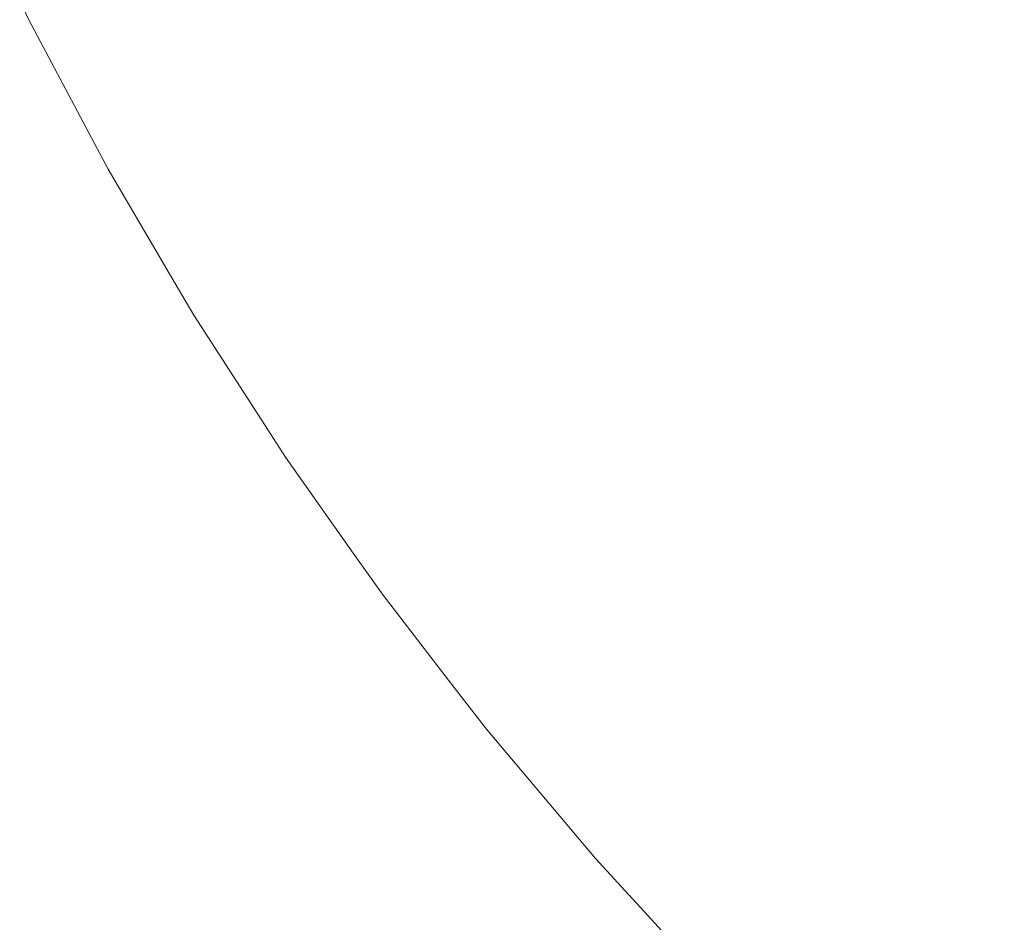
# Model space of a CAD drawing. Header units: centimetres. Extents: x -25.9 to 27.4, y -28.2 to -26.4.
# Tile 4 of 199: x -25.9181 to -25.8934, y -28.1277 to -28.105. Entities that reach past the tile are written whole.
import ezdxf

# ---------------------------------------------------------------- set-up
doc = ezdxf.new("R2010")
doc.units = ezdxf.units.CM
doc.header["$LTSCALE"] = 2.54
doc.layers.add('Lucido design-1', color=7, linetype='Continuous')

# ---------------------------------------------------------------- blocks, each defined once
blk = doc.blocks.new('Gruppo-4-1')
at = {"color": 7, "linetype": 'Continuous', "lineweight": 9}
for points, invisible_edges in [([(-25.900099, -28.104047, 540.474275), (-25.901904, -28.100972, 540.474275), (-25.903826, -28.102045, 540.470703), (-25.901974, -28.105202, 540.470703)], 15), ([(-25.90983, -28.1054, 539.783506), (-25.911684, -28.10191, 539.783506), (-25.910273, -28.101198, 539.77971), (-25.908451, -28.104629, 539.77971)], 15), ([(-25.908777, -28.104811, 540.459498), (-25.910606, -28.101366, 540.459498), (-25.912007, -28.102073, 540.455624), (-25.910147, -28.105576, 540.455624)], 15), ([(-25.894146, -28.104328, 540.481137), (-25.895969, -28.101504, 540.481137), (-25.898096, -28.102814, 540.477756), (-25.896216, -28.105727, 540.477756)], 15), ([(-25.895985, -28.10557, 539.761917), (-25.897858, -28.102668, 539.761917), (-25.895776, -28.101386, 539.758638), (-25.893959, -28.104201, 539.758638)], 15), ([(-25.910147, -28.105576, 540.455624), (-25.912007, -28.102073, 540.455624), (-25.913262, -28.102705, 540.45169), (-25.911373, -28.106261, 540.45169)], 15), ([(-25.911074, -28.106094, 539.787368), (-25.912956, -28.102551, 539.787368), (-25.911684, -28.10191, 539.783506), (-25.90983, -28.1054, 539.783506)], 15), ([(-25.901974, -28.105202, 540.470703), (-25.903826, -28.102045, 540.470703), (-25.905614, -28.103044, 540.467045), (-25.903718, -28.106276, 540.467045)], 15), ([(-25.903404, -28.106082, 539.772337), (-25.905292, -28.102865, 539.772337), (-25.90352, -28.101875, 539.768772), (-25.901676, -28.105018, 539.768772)], 15), ([(-25.912178, -28.106711, 539.791289), (-25.914086, -28.10312, 539.791289), (-25.912956, -28.102551, 539.787368), (-25.911074, -28.106094, 539.787368)], 15), ([(-25.911373, -28.106261, 540.45169), (-25.913262, -28.102705, 540.45169), (-25.914367, -28.103262, 540.447705), (-25.912454, -28.106865, 540.447705)], 15), ([(-25.896216, -28.105727, 540.477756), (-25.898096, -28.102814, 540.477756), (-25.900099, -28.104047, 540.474275), (-25.898165, -28.107044, 540.474275)], 15), ([(-25.897899, -28.106864, 539.765297), (-25.899826, -28.103879, 539.765297), (-25.897858, -28.102668, 539.761917), (-25.895985, -28.10557, 539.761917)], 15), ([(-25.892024, -28.106937, 539.758638), (-25.893959, -28.104201, 539.758638), (-25.891826, -28.102759, 539.755464), (-25.889954, -28.105406, 539.755464)], 15), ([(-25.903718, -28.106276, 540.467045), (-25.905614, -28.103044, 540.467045), (-25.907265, -28.103967, 540.463308), (-25.905328, -28.107267, 540.463308)], 15), ([(-25.905008, -28.10707, 539.775984), (-25.906937, -28.103783, 539.775984), (-25.905292, -28.102865, 539.772337), (-25.903404, -28.106082, 539.772337)], 15), ([(-25.890082, -28.105501, 540.484414), (-25.891958, -28.102849, 540.484414), (-25.894146, -28.104328, 540.481137), (-25.892206, -28.107071, 540.481137)], 15), ([(-25.912454, -28.106865, 540.447705), (-25.914367, -28.103262, 540.447705), (-25.915323, -28.103744, 540.443675), (-25.913388, -28.107387, 540.443675)], 15), ([(-25.913142, -28.107249, 539.795262), (-25.915071, -28.103617, 539.795262), (-25.914086, -28.10312, 539.791289), (-25.912178, -28.106711, 539.791289)], 15), ([(-25.913388, -28.107387, 540.443675), (-25.915323, -28.103744, 540.443675), (-25.916127, -28.104149, 540.439608), (-25.914174, -28.107826, 540.439608)], 15), ([(-25.913962, -28.107708, 539.79928), (-25.91591, -28.10404, 539.79928), (-25.915071, -28.103617, 539.795262), (-25.913142, -28.107249, 539.795262)], 15), ([(-25.906484, -28.107979, 539.77971), (-25.908451, -28.104629, 539.77971), (-25.906937, -28.103783, 539.775984), (-25.905008, -28.10707, 539.775984)], 15), ([(-25.914637, -28.108085, 539.803337), (-25.916601, -28.104388, 539.803337), (-25.91591, -28.10404, 539.79928), (-25.913962, -28.107708, 539.79928)], 15), ([(-25.905328, -28.107267, 540.463308), (-25.907265, -28.103967, 540.463308), (-25.908777, -28.104811, 540.459498), (-25.906803, -28.108175, 540.459498)], 15), ([(-25.898165, -28.107044, 540.474275), (-25.900099, -28.104047, 540.474275), (-25.901974, -28.105202, 540.470703), (-25.899989, -28.108277, 540.470703)], 15), ([(-25.899699, -28.108081, 539.768772), (-25.901676, -28.105018, 539.768772), (-25.899826, -28.103879, 539.765297), (-25.897899, -28.106864, 539.765297)], 15), ([(-25.914174, -28.107826, 540.439608), (-25.916127, -28.104149, 540.439608), (-25.916778, -28.104478, 540.435511), (-25.914811, -28.108182, 540.435511)], 15), ([(-25.89399, -28.108391, 539.761917), (-25.895985, -28.10557, 539.761917), (-25.893959, -28.104201, 539.758638), (-25.892024, -28.106937, 539.758638)], 15), ([(-25.917854, -28.10502, 540.420033), (-25.918082, -28.104544, 540.420033), (-25.918082, -28.104544, 539.820033), (-25.917854, -28.10502, 539.820033)], 10), ([(-25.914811, -28.108182, 540.435511), (-25.916778, -28.104478, 540.435511), (-25.917276, -28.104729, 540.43139), (-25.915298, -28.108454, 540.43139)], 15), ([(-25.915166, -28.10838, 539.807427), (-25.917142, -28.104661, 539.807427), (-25.916601, -28.104388, 539.803337), (-25.914637, -28.108085, 539.803337)], 15), ([(-25.892206, -28.107071, 540.481137), (-25.894146, -28.104328, 540.481137), (-25.896216, -28.105727, 540.477756), (-25.894215, -28.108557, 540.477756)], 15), ([(-25.915298, -28.108454, 540.43139), (-25.917276, -28.104729, 540.43139), (-25.917621, -28.104903, 540.427254), (-25.915635, -28.108642, 540.427254)], 15), ([(-25.915547, -28.108593, 539.811541), (-25.917531, -28.104858, 539.811541), (-25.917142, -28.104661, 539.807427), (-25.915166, -28.10838, 539.807427)], 15), ([(-25.906803, -28.108175, 540.459498), (-25.908777, -28.104811, 540.459498), (-25.910147, -28.105576, 540.455624), (-25.908139, -28.108998, 540.455624)], 15), ([(-25.90783, -28.108808, 539.783506), (-25.90983, -28.1054, 539.783506), (-25.908451, -28.104629, 539.77971), (-25.906484, -28.107979, 539.77971)], 15), ([(-25.916204, -28.108128, 539.820033), (-25.917854, -28.10502, 539.820033), (-25.917769, -28.104978, 539.815674), (-25.91578, -28.108723, 539.815674)], 14), ([(-25.915822, -28.108746, 540.423108), (-25.917812, -28.104999, 540.423108), (-25.917854, -28.10502, 540.420033), (-25.916204, -28.108128, 540.420033)], 11), ([(-25.917854, -28.10502, 539.820033), (-25.916204, -28.108128, 539.820033), (-25.916204, -28.108128, 540.420033), (-25.917854, -28.10502, 540.420033)], 10), ([(-25.915635, -28.108642, 540.427254), (-25.917621, -28.104903, 540.427254), (-25.917812, -28.104999, 540.423108), (-25.915822, -28.108746, 540.423108)], 15), ([(-25.91578, -28.108723, 539.815674), (-25.917769, -28.104978, 539.815674), (-25.917531, -28.104858, 539.811541), (-25.915547, -28.108593, 539.811541)], 15), ([(-25.901381, -28.109217, 539.772337), (-25.903404, -28.106082, 539.772337), (-25.901676, -28.105018, 539.768772), (-25.899699, -28.108081, 539.768772)], 15), ([(-25.899989, -28.108277, 540.470703), (-25.901974, -28.105202, 540.470703), (-25.903718, -28.106276, 540.467045), (-25.901686, -28.109424, 540.467045)], 15), ([(-25.909043, -28.109555, 539.787368), (-25.911074, -28.106094, 539.787368), (-25.90983, -28.1054, 539.783506), (-25.90783, -28.108808, 539.783506)], 15), ([(-25.908139, -28.108998, 540.455624), (-25.910147, -28.105576, 540.455624), (-25.911373, -28.106261, 540.45169), (-25.909335, -28.109734, 540.45169)], 15), ([(-25.894215, -28.108557, 540.477756), (-25.896216, -28.105727, 540.477756), (-25.898165, -28.107044, 540.474275), (-25.896106, -28.109956, 540.474275)], 15), ([(-25.895848, -28.109765, 539.765297), (-25.897899, -28.106864, 539.765297), (-25.895985, -28.10557, 539.761917), (-25.89399, -28.108391, 539.761917)], 15), ([(-25.909335, -28.109734, 540.45169), (-25.911373, -28.106261, 540.45169), (-25.912454, -28.106865, 540.447705), (-25.910389, -28.110383, 540.447705)], 15), ([(-25.910121, -28.110218, 539.791289), (-25.912178, -28.106711, 539.791289), (-25.911074, -28.106094, 539.787368), (-25.909043, -28.109555, 539.787368)], 15), ([(-25.901686, -28.109424, 540.467045), (-25.903718, -28.106276, 540.467045), (-25.905328, -28.107267, 540.463308), (-25.903253, -28.110483, 540.463308)], 15), ([(-25.902941, -28.110272, 539.775984), (-25.905008, -28.10707, 539.775984), (-25.903404, -28.106082, 539.772337), (-25.901381, -28.109217, 539.772337)], 15), ([(-25.91106, -28.110797, 539.795262), (-25.913142, -28.107249, 539.795262), (-25.912178, -28.106711, 539.791289), (-25.910121, -28.110218, 539.791289)], 15), ([(-25.910389, -28.110383, 540.447705), (-25.912454, -28.106865, 540.447705), (-25.913388, -28.107387, 540.443675), (-25.9113, -28.110944, 540.443675)], 15), ([(-25.897594, -28.111056, 539.768772), (-25.899699, -28.108081, 539.768772), (-25.897899, -28.106864, 539.765297), (-25.895848, -28.109765, 539.765297)], 15), ([(-25.891877, -28.111124, 539.761917), (-25.89399, -28.108391, 539.761917), (-25.892024, -28.106937, 539.758638), (-25.889975, -28.109588, 539.758638)], 15), ([(-25.91186, -28.111289, 539.79928), (-25.913962, -28.107708, 539.79928), (-25.913142, -28.107249, 539.795262), (-25.91106, -28.110797, 539.795262)], 15), ([(-25.903253, -28.110483, 540.463308), (-25.905328, -28.107267, 540.463308), (-25.906803, -28.108175, 540.459498), (-25.904687, -28.111452, 540.459498)], 15), ([(-25.904378, -28.111243, 539.77971), (-25.906484, -28.107979, 539.77971), (-25.905008, -28.10707, 539.775984), (-25.902941, -28.110272, 539.775984)], 15), ([(-25.896106, -28.109956, 540.474275), (-25.898165, -28.107044, 540.474275), (-25.899989, -28.108277, 540.470703), (-25.897876, -28.111265, 540.470703)], 15), ([(-25.890151, -28.10973, 540.481137), (-25.892206, -28.107071, 540.481137), (-25.894215, -28.108557, 540.477756), (-25.892095, -28.1113, 540.477756)], 15), ([(-25.9113, -28.110944, 540.443675), (-25.913388, -28.107387, 540.443675), (-25.914174, -28.107826, 540.439608), (-25.912067, -28.111416, 540.439608)], 15), ([(-25.912519, -28.111695, 539.803337), (-25.914637, -28.108085, 539.803337), (-25.913962, -28.107708, 539.79928), (-25.91186, -28.111289, 539.79928)], 15), ([(-25.912067, -28.111416, 540.439608), (-25.914174, -28.107826, 540.439608), (-25.914811, -28.108182, 540.435511), (-25.912688, -28.111799, 540.435511)], 15), ([(-25.905688, -28.112128, 539.783506), (-25.90783, -28.108808, 539.783506), (-25.906484, -28.107979, 539.77971), (-25.904378, -28.111243, 539.77971)], 15), ([(-25.916204, -28.108128, 540.420033), (-25.915863, -28.108769, 540.420033), (-25.915822, -28.108746, 540.423108)], 10), ([(-25.915863, -28.108769, 540.420033), (-25.916204, -28.108128, 540.420033), (-25.916204, -28.108128, 539.820033), (-25.915863, -28.108769, 539.820033)], 10), ([(-25.91578, -28.108723, 539.815674), (-25.915863, -28.108769, 539.820033), (-25.916204, -28.108128, 539.820033)], 9), ([(-25.912688, -28.111799, 540.435511), (-25.914811, -28.108182, 540.435511), (-25.915298, -28.108454, 540.43139), (-25.913163, -28.112092, 540.43139)], 15), ([(-25.913035, -28.112012, 539.807427), (-25.915166, -28.10838, 539.807427), (-25.914637, -28.108085, 539.803337), (-25.912519, -28.111695, 539.803337)], 15), ([(-25.904687, -28.111452, 540.459498), (-25.906803, -28.108175, 540.459498), (-25.908139, -28.108998, 540.455624), (-25.905988, -28.112331, 540.455624)], 15), ([(-25.897876, -28.111265, 540.470703), (-25.899989, -28.108277, 540.470703), (-25.901686, -28.109424, 540.467045), (-25.899523, -28.112483, 540.467045)], 15), ([(-25.899226, -28.112264, 539.772337), (-25.901381, -28.109217, 539.772337), (-25.899699, -28.108081, 539.768772), (-25.897594, -28.111056, 539.768772)], 15), ([(-25.913163, -28.112092, 540.43139), (-25.915298, -28.108454, 540.43139), (-25.915635, -28.108642, 540.427254), (-25.913492, -28.112294, 540.427254)], 15), ([(-25.913407, -28.112241, 539.811541), (-25.915547, -28.108593, 539.811541), (-25.915166, -28.10838, 539.807427), (-25.913035, -28.112012, 539.807427)], 15), ([(-25.893675, -28.112576, 539.765297), (-25.895848, -28.109765, 539.765297), (-25.89399, -28.108391, 539.761917), (-25.891877, -28.111124, 539.761917)], 15), ([(-25.91418, -28.111637, 539.820033), (-25.915863, -28.108769, 539.820033), (-25.91578, -28.108723, 539.815674), (-25.913633, -28.112381, 539.815674)], 14), ([(-25.913674, -28.112406, 540.423108), (-25.915822, -28.108746, 540.423108), (-25.915863, -28.108769, 540.420033), (-25.91418, -28.111637, 540.420033)], 11), ([(-25.915863, -28.108769, 539.820033), (-25.91418, -28.111637, 539.820033), (-25.91418, -28.111637, 540.420033), (-25.915863, -28.108769, 540.420033)], 10), ([(-25.913492, -28.112294, 540.427254), (-25.915635, -28.108642, 540.427254), (-25.915822, -28.108746, 540.423108), (-25.913674, -28.112406, 540.423108)], 15), ([(-25.913633, -28.112381, 539.815674), (-25.91578, -28.108723, 539.815674), (-25.915547, -28.108593, 539.811541), (-25.913407, -28.112241, 539.811541)], 15), ([(-25.892095, -28.1113, 540.477756), (-25.894215, -28.108557, 540.477756), (-25.896106, -28.109956, 540.474275), (-25.893925, -28.112777, 540.474275)], 15), ([(-25.905988, -28.112331, 540.455624), (-25.908139, -28.108998, 540.455624), (-25.909335, -28.109734, 540.45169), (-25.907151, -28.113118, 540.45169)], 15), ([(-25.906868, -28.112926, 539.787368), (-25.909043, -28.109555, 539.787368), (-25.90783, -28.108808, 539.783506), (-25.905688, -28.112128, 539.783506)], 15), ([(-25.900741, -28.113384, 539.775984), (-25.902941, -28.110272, 539.775984), (-25.901381, -28.109217, 539.772337), (-25.899226, -28.112264, 539.772337)], 15), ([(-25.899523, -28.112483, 540.467045), (-25.901686, -28.109424, 540.467045), (-25.903253, -28.110483, 540.463308), (-25.901043, -28.113607, 540.463308)], 15), ([(-25.907151, -28.113118, 540.45169), (-25.909335, -28.109734, 540.45169), (-25.910389, -28.110383, 540.447705), (-25.908177, -28.113811, 540.447705)], 15), ([(-25.907916, -28.113634, 539.791289), (-25.910121, -28.110218, 539.791289), (-25.909043, -28.109555, 539.787368), (-25.906868, -28.112926, 539.787368)], 15), ([(-25.893925, -28.112777, 540.474275), (-25.896106, -28.109956, 540.474275), (-25.897876, -28.111265, 540.470703), (-25.895638, -28.11416, 540.470703)], 15), ([(-25.895365, -28.11394, 539.768772), (-25.897594, -28.111056, 539.768772), (-25.895848, -28.109765, 539.765297), (-25.893675, -28.112576, 539.765297)], 15), ([(-25.90883, -28.114252, 539.795262), (-25.91106, -28.110797, 539.795262), (-25.910121, -28.110218, 539.791289), (-25.907916, -28.113634, 539.791289)], 15), ([(-25.908177, -28.113811, 540.447705), (-25.910389, -28.110383, 540.447705), (-25.9113, -28.110944, 540.443675), (-25.909064, -28.11441, 540.443675)], 15), ([(-25.901043, -28.113607, 540.463308), (-25.903253, -28.110483, 540.463308), (-25.904687, -28.111452, 540.459498), (-25.902435, -28.114637, 540.459498)], 15), ([(-25.902135, -28.114415, 539.77971), (-25.904378, -28.111243, 539.77971), (-25.902941, -28.110272, 539.775984), (-25.900741, -28.113384, 539.775984)], 15), ([(-25.909064, -28.11441, 540.443675), (-25.9113, -28.110944, 540.443675), (-25.912067, -28.111416, 540.439608), (-25.90981, -28.114914, 540.439608)], 15), ([(-25.909609, -28.114778, 539.79928), (-25.91186, -28.111289, 539.79928), (-25.91106, -28.110797, 539.795262), (-25.90883, -28.114252, 539.795262)], 15), ([(-25.896945, -28.115216, 539.772337), (-25.899226, -28.112264, 539.772337), (-25.897594, -28.111056, 539.768772), (-25.895365, -28.11394, 539.768772)], 15), ([(-25.891385, -28.115292, 539.765297), (-25.893675, -28.112576, 539.765297), (-25.891877, -28.111124, 539.761917), (-25.88965, -28.113765, 539.761917)], 15), ([(-25.90981, -28.114914, 540.439608), (-25.912067, -28.111416, 540.439608), (-25.912688, -28.111799, 540.435511), (-25.910414, -28.115323, 540.435511)], 15), ([(-25.910249, -28.115211, 539.803337), (-25.912519, -28.111695, 539.803337), (-25.91186, -28.111289, 539.79928), (-25.909609, -28.114778, 539.79928)], 15), ([(-25.902435, -28.114637, 540.459498), (-25.904687, -28.111452, 540.459498), (-25.905988, -28.112331, 540.455624), (-25.903697, -28.11557, 540.455624)], 15), ([(-25.903406, -28.115354, 539.783506), (-25.905688, -28.112128, 539.783506), (-25.904378, -28.111243, 539.77971), (-25.902135, -28.114415, 539.77971)], 15), ([(-25.895638, -28.11416, 540.470703), (-25.897876, -28.111265, 540.470703), (-25.899523, -28.112483, 540.467045), (-25.897231, -28.115447, 540.467045)], 15), ([(-25.88986, -28.11395, 540.477756), (-25.892095, -28.1113, 540.477756), (-25.893925, -28.112777, 540.474275), (-25.891626, -28.115504, 540.474275)], 15), ([(-25.91418, -28.111637, 540.420033), (-25.913714, -28.112431, 540.420033), (-25.913674, -28.112406, 540.423108)], 10), ([(-25.913714, -28.112431, 540.420033), (-25.91418, -28.111637, 540.420033), (-25.91418, -28.111637, 539.820033), (-25.913714, -28.112431, 539.820033)], 10), ([(-25.913633, -28.112381, 539.815674), (-25.913714, -28.112431, 539.820033), (-25.91418, -28.111637, 539.820033)], 9), ([(-25.910751, -28.115551, 539.807427), (-25.913035, -28.112012, 539.807427), (-25.912519, -28.111695, 539.803337), (-25.910249, -28.115211, 539.803337)], 15), ([(-25.910414, -28.115323, 540.435511), (-25.912688, -28.111799, 540.435511), (-25.913163, -28.112092, 540.43139), (-25.910876, -28.115635, 540.43139)], 15), ([(-25.910876, -28.115635, 540.43139), (-25.913163, -28.112092, 540.43139), (-25.913492, -28.112294, 540.427254), (-25.911196, -28.115851, 540.427254)], 15), ([(-25.911113, -28.115795, 539.811541), (-25.913407, -28.112241, 539.811541), (-25.913035, -28.112012, 539.807427), (-25.910751, -28.115551, 539.807427)], 15), ([(-25.904551, -28.116201, 539.787368), (-25.906868, -28.112926, 539.787368), (-25.905688, -28.112128, 539.783506), (-25.903406, -28.115354, 539.783506)], 15), ([(-25.912015, -28.115064, 539.820033), (-25.913714, -28.112431, 539.820033), (-25.913633, -28.112381, 539.815674), (-25.911334, -28.115944, 539.815674)], 14), ([(-25.911373, -28.115971, 540.423108), (-25.913674, -28.112406, 540.423108), (-25.913714, -28.112431, 540.420033), (-25.912015, -28.115064, 540.420033)], 11), ([(-25.913714, -28.112431, 539.820033), (-25.912015, -28.115064, 539.820033), (-25.912015, -28.115064, 540.420033), (-25.913714, -28.112431, 540.420033)], 10), ([(-25.911196, -28.115851, 540.427254), (-25.913492, -28.112294, 540.427254), (-25.913674, -28.112406, 540.423108), (-25.911373, -28.115971, 540.423108)], 15), ([(-25.911334, -28.115944, 539.815674), (-25.913633, -28.112381, 539.815674), (-25.913407, -28.112241, 539.811541), (-25.911113, -28.115795, 539.811541)], 15), ([(-25.903697, -28.11557, 540.455624), (-25.905988, -28.112331, 540.455624), (-25.907151, -28.113118, 540.45169), (-25.904826, -28.116405, 540.45169)], 15), ([(-25.89841, -28.116399, 539.775984), (-25.900741, -28.113384, 539.775984), (-25.899226, -28.112264, 539.772337), (-25.896945, -28.115216, 539.772337)], 15), ([(-25.897231, -28.115447, 540.467045), (-25.899523, -28.112483, 540.467045), (-25.901043, -28.113607, 540.463308), (-25.898703, -28.116635, 540.463308)], 15), ([(-25.893016, -28.116727, 539.768772), (-25.895365, -28.11394, 539.768772), (-25.893675, -28.112576, 539.765297), (-25.891385, -28.115292, 539.765297)], 15), ([(-25.905568, -28.116954, 539.791289), (-25.907916, -28.113634, 539.791289), (-25.906868, -28.112926, 539.787368), (-25.904551, -28.116201, 539.787368)], 15), ([(-25.891626, -28.115504, 540.474275), (-25.893925, -28.112777, 540.474275), (-25.895638, -28.11416, 540.470703), (-25.893279, -28.116958, 540.470703)], 15), ([(-25.904826, -28.116405, 540.45169), (-25.907151, -28.113118, 540.45169), (-25.908177, -28.113811, 540.447705), (-25.905822, -28.117141, 540.447705)], 15), ([(-25.899759, -28.117488, 539.77971), (-25.902135, -28.114415, 539.77971), (-25.900741, -28.113384, 539.775984), (-25.89841, -28.116399, 539.775984)], 15), ([(-25.906455, -28.11761, 539.795262), (-25.90883, -28.114252, 539.795262), (-25.907916, -28.113634, 539.791289), (-25.905568, -28.116954, 539.791289)], 15), ([(-25.898703, -28.116635, 540.463308), (-25.901043, -28.113607, 540.463308), (-25.902435, -28.114637, 540.459498), (-25.90005, -28.117723, 540.459498)], 15), ([(-25.905822, -28.117141, 540.447705), (-25.908177, -28.113811, 540.447705), (-25.909064, -28.11441, 540.443675), (-25.906682, -28.117778, 540.443675)], 15), ([(-25.89454, -28.118068, 539.772337), (-25.896945, -28.115216, 539.772337), (-25.895365, -28.11394, 539.768772), (-25.893016, -28.116727, 539.768772)], 15), ([(-25.893279, -28.116958, 540.470703), (-25.895638, -28.11416, 540.470703), (-25.897231, -28.115447, 540.467045), (-25.894816, -28.118311, 540.467045)], 15), ([(-25.906682, -28.117778, 540.443675), (-25.909064, -28.11441, 540.443675), (-25.90981, -28.114914, 540.439608), (-25.907406, -28.118313, 540.439608)], 15), ([(-25.907211, -28.118169, 539.79928), (-25.909609, -28.114778, 539.79928), (-25.90883, -28.114252, 539.795262), (-25.906455, -28.11761, 539.795262)], 15), ([(-25.900989, -28.118481, 539.783506), (-25.903406, -28.115354, 539.783506), (-25.902135, -28.114415, 539.77971), (-25.899759, -28.117488, 539.77971)], 15), ([(-25.90005, -28.117723, 540.459498), (-25.902435, -28.114637, 540.459498), (-25.903697, -28.11557, 540.455624), (-25.901271, -28.118709, 540.455624)], 15), ([(-25.907406, -28.118313, 540.439608), (-25.90981, -28.114914, 540.439608), (-25.910414, -28.115323, 540.435511), (-25.907992, -28.118747, 540.435511)], 15), ([(-25.907833, -28.118629, 539.803337), (-25.910249, -28.115211, 539.803337), (-25.909609, -28.114778, 539.79928), (-25.907211, -28.118169, 539.79928)], 15), ([(-25.912015, -28.115064, 540.420033), (-25.911412, -28.115997, 540.420033), (-25.911373, -28.115971, 540.423108)], 10), ([(-25.911412, -28.115997, 540.420033), (-25.912015, -28.115064, 540.420033), (-25.912015, -28.115064, 539.820033), (-25.911412, -28.115997, 539.820033)], 10), ([(-25.911334, -28.115944, 539.815674), (-25.911412, -28.115997, 539.820033), (-25.912015, -28.115064, 539.820033)], 9), ([(-25.907992, -28.118747, 540.435511), (-25.910414, -28.115323, 540.435511), (-25.910876, -28.115635, 540.43139), (-25.908441, -28.119079, 540.43139)], 15), ([(-25.90832, -28.118989, 539.807427), (-25.910751, -28.115551, 539.807427), (-25.910249, -28.115211, 539.803337), (-25.907833, -28.118629, 539.803337)], 15), ([(-25.902097, -28.119376, 539.787368), (-25.904551, -28.116201, 539.787368), (-25.903406, -28.115354, 539.783506), (-25.900989, -28.118481, 539.783506)], 15), ([(-25.895954, -28.119313, 539.775984), (-25.89841, -28.116399, 539.775984), (-25.896945, -28.115216, 539.772337), (-25.89454, -28.118068, 539.772337)], 15), ([(-25.908441, -28.119079, 540.43139), (-25.910876, -28.115635, 540.43139), (-25.911196, -28.115851, 540.427254), (-25.908751, -28.119308, 540.427254)], 15), ([(-25.908671, -28.119249, 539.811541), (-25.911113, -28.115795, 539.811541), (-25.910751, -28.115551, 539.807427), (-25.90832, -28.118989, 539.807427)], 15), ([(-25.901271, -28.118709, 540.455624), (-25.903697, -28.11557, 540.455624), (-25.904826, -28.116405, 540.45169), (-25.902364, -28.119591, 540.45169)], 15), ([(-25.894816, -28.118311, 540.467045), (-25.897231, -28.115447, 540.467045), (-25.898703, -28.116635, 540.463308), (-25.896236, -28.119561, 540.463308)], 15), ([(-25.908751, -28.119308, 540.427254), (-25.911196, -28.115851, 540.427254), (-25.911373, -28.115971, 540.423108), (-25.908923, -28.119435, 540.423108)], 15), ([(-25.908885, -28.119407, 539.815674), (-25.911334, -28.115944, 539.815674), (-25.911113, -28.115795, 539.811541), (-25.908671, -28.119249, 539.811541)], 15), ([(-25.90971, -28.118404, 539.820033), (-25.911412, -28.115997, 539.820033), (-25.911334, -28.115944, 539.815674), (-25.908885, -28.119407, 539.815674)], 14), ([(-25.908923, -28.119435, 540.423108), (-25.911373, -28.115971, 540.423108), (-25.911412, -28.115997, 540.420033), (-25.90971, -28.118404, 540.420033)], 11), ([(-25.911412, -28.115997, 539.820033), (-25.90971, -28.118404, 539.820033), (-25.90971, -28.118404, 540.420033), (-25.911412, -28.115997, 540.420033)], 10), ([(-25.902364, -28.119591, 540.45169), (-25.904826, -28.116405, 540.45169), (-25.905822, -28.117141, 540.447705), (-25.903327, -28.120369, 540.447705)], 15), ([(-25.903081, -28.120171, 539.791289), (-25.905568, -28.116954, 539.791289), (-25.904551, -28.116201, 539.787368), (-25.902097, -28.119376, 539.787368)], 15), ([(-25.897255, -28.120458, 539.77971), (-25.899759, -28.117488, 539.77971), (-25.89841, -28.116399, 539.775984), (-25.895954, -28.119313, 539.775984)], 15), ([(-25.896236, -28.119561, 540.463308), (-25.898703, -28.116635, 540.463308), (-25.90005, -28.117723, 540.459498), (-25.897536, -28.120705, 540.459498)], 15), ([(-25.892016, -28.120816, 539.772337), (-25.89454, -28.118068, 539.772337), (-25.893016, -28.116727, 539.768772), (-25.89055, -28.119411, 539.768772)], 15), ([(-25.903327, -28.120369, 540.447705), (-25.905822, -28.117141, 540.447705), (-25.906682, -28.117778, 540.443675), (-25.904159, -28.121041, 540.443675)], 15), ([(-25.90394, -28.120864, 539.795262), (-25.906455, -28.11761, 539.795262), (-25.905568, -28.116954, 539.791289), (-25.903081, -28.120171, 539.791289)], 15), ([(-25.890803, -28.119654, 540.470703), (-25.893279, -28.116958, 540.470703), (-25.894816, -28.118311, 540.467045), (-25.892282, -28.121071, 540.467045)], 15), ([(-25.904671, -28.121454, 539.79928), (-25.907211, -28.118169, 539.79928), (-25.906455, -28.11761, 539.795262), (-25.90394, -28.120864, 539.795262)], 15), ([(-25.898442, -28.121502, 539.783506), (-25.900989, -28.118481, 539.783506), (-25.899759, -28.117488, 539.77971), (-25.897255, -28.120458, 539.77971)], 15), ([(-25.904159, -28.121041, 540.443675), (-25.906682, -28.117778, 540.443675), (-25.907406, -28.118313, 540.439608), (-25.90486, -28.121607, 540.439608)], 15), ([(-25.897536, -28.120705, 540.459498), (-25.90005, -28.117723, 540.459498), (-25.901271, -28.118709, 540.455624), (-25.898714, -28.121742, 540.455624)], 15), ([(-25.893376, -28.122119, 539.775984), (-25.895954, -28.119313, 539.775984), (-25.89454, -28.118068, 539.772337), (-25.892016, -28.120816, 539.772337)], 15), ([(-25.90971, -28.118404, 540.420033), (-25.908961, -28.119463, 540.420033), (-25.908923, -28.119435, 540.423108)], 10), ([(-25.908961, -28.119463, 540.420033), (-25.90971, -28.118404, 540.420033), (-25.90971, -28.118404, 539.820033), (-25.908961, -28.119463, 539.820033)], 10), ([(-25.908885, -28.119407, 539.815674), (-25.908961, -28.119463, 539.820033), (-25.90971, -28.118404, 539.820033)], 9), ([(-25.90486, -28.121607, 540.439608), (-25.907406, -28.118313, 540.439608), (-25.907992, -28.118747, 540.435511), (-25.905427, -28.122065, 540.435511)], 15), ([(-25.905273, -28.12194, 539.803337), (-25.907833, -28.118629, 539.803337), (-25.907211, -28.118169, 539.79928), (-25.904671, -28.121454, 539.79928)], 15), ([(-25.892282, -28.121071, 540.467045), (-25.894816, -28.118311, 540.467045), (-25.896236, -28.119561, 540.463308), (-25.893647, -28.122379, 540.463308)], 15), ([(-25.905744, -28.122321, 539.807427), (-25.90832, -28.118989, 539.807427), (-25.907833, -28.118629, 539.803337), (-25.905273, -28.12194, 539.803337)], 15), ([(-25.899511, -28.122443, 539.787368), (-25.902097, -28.119376, 539.787368), (-25.900989, -28.118481, 539.783506), (-25.898442, -28.121502, 539.783506)], 15), ([(-25.905427, -28.122065, 540.435511), (-25.907992, -28.118747, 540.435511), (-25.908441, -28.119079, 540.43139), (-25.905862, -28.122416, 540.43139)], 15), ([(-25.898714, -28.121742, 540.455624), (-25.901271, -28.118709, 540.455624), (-25.902364, -28.119591, 540.45169), (-25.899768, -28.12267, 540.45169)], 15), ([(-25.905862, -28.122416, 540.43139), (-25.908441, -28.119079, 540.43139), (-25.908751, -28.119308, 540.427254), (-25.906162, -28.122658, 540.427254)], 15), ([(-25.906084, -28.122595, 539.811541), (-25.908671, -28.119249, 539.811541), (-25.90832, -28.118989, 539.807427), (-25.905744, -28.122321, 539.807427)], 15), ([(-25.906162, -28.122658, 540.427254), (-25.908751, -28.119308, 540.427254), (-25.908923, -28.119435, 540.423108), (-25.906328, -28.122792, 540.423108)], 15), ([(-25.906291, -28.122762, 539.815674), (-25.908885, -28.119407, 539.815674), (-25.908671, -28.119249, 539.811541), (-25.906084, -28.122595, 539.811541)], 15), ([(-25.900461, -28.123279, 539.791289), (-25.903081, -28.120171, 539.791289), (-25.902097, -28.119376, 539.787368), (-25.899511, -28.122443, 539.787368)], 15), ([(-25.894627, -28.123319, 539.77971), (-25.897255, -28.120458, 539.77971), (-25.895954, -28.119313, 539.775984), (-25.893376, -28.122119, 539.775984)], 15), ([(-25.907232, -28.1217, 539.820033), (-25.908961, -28.119463, 539.820033), (-25.908885, -28.119407, 539.815674), (-25.906291, -28.122762, 539.815674)], 14), ([(-25.906328, -28.122792, 540.423108), (-25.908923, -28.119435, 540.423108), (-25.908961, -28.119463, 540.420033), (-25.907232, -28.1217, 540.420033)], 11), ([(-25.908961, -28.119463, 539.820033), (-25.907232, -28.1217, 539.820033), (-25.907232, -28.1217, 540.420033), (-25.908961, -28.119463, 540.420033)], 10), ([(-25.899768, -28.12267, 540.45169), (-25.902364, -28.119591, 540.45169), (-25.903327, -28.120369, 540.447705), (-25.900697, -28.123488, 540.447705)], 15), ([(-25.893647, -28.122379, 540.463308), (-25.896236, -28.119561, 540.463308), (-25.897536, -28.120705, 540.459498), (-25.894897, -28.123578, 540.459498)], 15), ([(-25.900697, -28.123488, 540.447705), (-25.903327, -28.120369, 540.447705), (-25.904159, -28.121041, 540.443675), (-25.901501, -28.124195, 540.443675)], 15), ([(-25.901289, -28.124008, 539.795262), (-25.90394, -28.120864, 539.795262), (-25.903081, -28.120171, 539.791289), (-25.900461, -28.123279, 539.791289)], 15), ([(-25.895768, -28.124413, 539.783506), (-25.898442, -28.121502, 539.783506), (-25.897255, -28.120458, 539.77971), (-25.894627, -28.123319, 539.77971)], 15), ([(-25.901994, -28.124629, 539.79928), (-25.904671, -28.121454, 539.79928), (-25.90394, -28.120864, 539.795262), (-25.901289, -28.124008, 539.795262)], 15), ([(-25.894897, -28.123578, 540.459498), (-25.897536, -28.120705, 540.459498), (-25.898714, -28.121742, 540.455624), (-25.89603, -28.124663, 540.455624)], 15), ([(-25.890681, -28.124814, 539.775984), (-25.893376, -28.122119, 539.775984), (-25.892016, -28.120816, 539.772337), (-25.889377, -28.123454, 539.772337)], 15), ([(-25.901501, -28.124195, 540.443675), (-25.904159, -28.121041, 540.443675), (-25.90486, -28.121607, 540.439608), (-25.902176, -28.124789, 540.439608)], 15), ([(-25.889632, -28.12372, 540.467045), (-25.892282, -28.121071, 540.467045), (-25.893647, -28.122379, 540.463308), (-25.890941, -28.125086, 540.463308)], 15), ([(-25.902176, -28.124789, 540.439608), (-25.90486, -28.121607, 540.439608), (-25.905427, -28.122065, 540.435511), (-25.902724, -28.125271, 540.435511)], 15), ([(-25.902575, -28.12514, 539.803337), (-25.905273, -28.12194, 539.803337), (-25.904671, -28.121454, 539.79928), (-25.901994, -28.124629, 539.79928)], 15), ([(-25.896797, -28.125398, 539.787368), (-25.899511, -28.122443, 539.787368), (-25.898442, -28.121502, 539.783506), (-25.895768, -28.124413, 539.783506)], 15), ([(-25.907232, -28.1217, 540.420033), (-25.906365, -28.122822, 540.420033), (-25.906328, -28.122792, 540.423108)], 10), ([(-25.906365, -28.122822, 540.420033), (-25.907232, -28.1217, 540.420033), (-25.907232, -28.1217, 539.820033), (-25.906365, -28.122822, 539.820033)], 10), ([(-25.906291, -28.122762, 539.815674), (-25.906365, -28.122822, 539.820033), (-25.907232, -28.1217, 539.820033)], 9), ([(-25.89603, -28.124663, 540.455624), (-25.898714, -28.121742, 540.455624), (-25.899768, -28.12267, 540.45169), (-25.897044, -28.125635, 540.45169)], 15), ([(-25.902724, -28.125271, 540.435511), (-25.905427, -28.122065, 540.435511), (-25.905862, -28.122416, 540.43139), (-25.903143, -28.12564, 540.43139)], 15), ([(-25.90303, -28.12554, 539.807427), (-25.905744, -28.122321, 539.807427), (-25.905273, -28.12194, 539.803337), (-25.902575, -28.12514, 539.803337)], 15), ([(-25.903357, -28.125829, 539.811541), (-25.906084, -28.122595, 539.811541), (-25.905744, -28.122321, 539.807427), (-25.90303, -28.12554, 539.807427)], 15), ([(-25.89188, -28.126066, 539.77971), (-25.894627, -28.123319, 539.77971), (-25.893376, -28.122119, 539.775984), (-25.890681, -28.124814, 539.775984)], 15), ([(-25.903557, -28.126005, 539.815674), (-25.906291, -28.122762, 539.815674), (-25.906084, -28.122595, 539.811541), (-25.903357, -28.125829, 539.811541)], 15), ([(-25.903143, -28.12564, 540.43139), (-25.905862, -28.122416, 540.43139), (-25.906162, -28.122658, 540.427254), (-25.903433, -28.125895, 540.427254)], 15), ([(-25.89771, -28.126274, 539.791289), (-25.900461, -28.123279, 539.791289), (-25.899511, -28.122443, 539.787368), (-25.896797, -28.125398, 539.787368)], 15), ([(-25.890941, -28.125086, 540.463308), (-25.893647, -28.122379, 540.463308), (-25.894897, -28.123578, 540.459498), (-25.892139, -28.126336, 540.459498)], 15), ([(-25.904657, -28.124847, 539.820033), (-25.906365, -28.122822, 539.820033), (-25.906291, -28.122762, 539.815674), (-25.903557, -28.126005, 539.815674)], 14), ([(-25.903593, -28.126036, 540.423108), (-25.906328, -28.122792, 540.423108), (-25.906365, -28.122822, 540.420033), (-25.904657, -28.124847, 540.420033)], 11), ([(-25.906365, -28.122822, 539.820033), (-25.904657, -28.124847, 539.820033), (-25.904657, -28.124847, 540.420033), (-25.906365, -28.122822, 540.420033)], 10), ([(-25.903433, -28.125895, 540.427254), (-25.906162, -28.122658, 540.427254), (-25.906328, -28.122792, 540.423108), (-25.903593, -28.126036, 540.423108)], 15), ([(-25.897044, -28.125635, 540.45169), (-25.899768, -28.12267, 540.45169), (-25.900697, -28.123488, 540.447705), (-25.897938, -28.126492, 540.447705)], 15), ([(-25.898507, -28.127037, 539.795262), (-25.901289, -28.124008, 539.795262), (-25.900461, -28.123279, 539.791289), (-25.89771, -28.126274, 539.791289)], 15), ([(-25.892974, -28.127207, 539.783506), (-25.895768, -28.124413, 539.783506), (-25.894627, -28.123319, 539.77971), (-25.89188, -28.126066, 539.77971)], 15), ([(-25.897938, -28.126492, 540.447705), (-25.900697, -28.123488, 540.447705), (-25.901501, -28.124195, 540.443675), (-25.89871, -28.127232, 540.443675)], 15), ([(-25.892139, -28.126336, 540.459498), (-25.894897, -28.123578, 540.459498), (-25.89603, -28.124663, 540.455624), (-25.893225, -28.127468, 540.455624)], 15), ([(-25.899185, -28.127687, 539.79928), (-25.901994, -28.124629, 539.79928), (-25.901289, -28.124008, 539.795262), (-25.898507, -28.127037, 539.795262)], 15), ([(-25.89871, -28.127232, 540.443675), (-25.901501, -28.124195, 540.443675), (-25.902176, -28.124789, 540.439608), (-25.89936, -28.127855, 540.439608)], 15), ([(-25.89396, -28.128235, 539.787368), (-25.896797, -28.125398, 539.787368), (-25.895768, -28.124413, 539.783506), (-25.892974, -28.127207, 539.783506)], 15), ([(-25.89936, -28.127855, 540.439608), (-25.902176, -28.124789, 540.439608), (-25.902724, -28.125271, 540.435511), (-25.899887, -28.12836, 540.435511)], 15), ([(-25.899744, -28.128223, 539.803337), (-25.902575, -28.12514, 539.803337), (-25.901994, -28.124629, 539.79928), (-25.899185, -28.127687, 539.79928)], 15), ([(-25.893225, -28.127468, 540.455624), (-25.89603, -28.124663, 540.455624), (-25.897044, -28.125635, 540.45169), (-25.894197, -28.128483, 540.45169)], 15), ([(-25.904657, -28.124847, 540.420033), (-25.903629, -28.126067, 540.420033), (-25.903593, -28.126036, 540.423108)], 10), ([(-25.903629, -28.126067, 540.420033), (-25.904657, -28.124847, 540.420033), (-25.904657, -28.124847, 539.820033), (-25.903629, -28.126067, 539.820033)], 10), ([(-25.903557, -28.126005, 539.815674), (-25.903629, -28.126067, 539.820033), (-25.904657, -28.124847, 539.820033)], 9), ([(-25.899887, -28.12836, 540.435511), (-25.902724, -28.125271, 540.435511), (-25.903143, -28.12564, 540.43139), (-25.90029, -28.128746, 540.43139)], 15), ([(-25.900181, -28.128642, 539.807427), (-25.90303, -28.12554, 539.807427), (-25.902575, -28.12514, 539.803337), (-25.899744, -28.128223, 539.803337)], 15), ([(-25.900496, -28.128944, 539.811541), (-25.903357, -28.125829, 539.811541), (-25.90303, -28.12554, 539.807427), (-25.900181, -28.128642, 539.807427)], 15), ([(-25.894835, -28.129149, 539.791289), (-25.89771, -28.126274, 539.791289), (-25.896797, -28.125398, 539.787368), (-25.89396, -28.128235, 539.787368)], 15), ([(-25.90029, -28.128746, 540.43139), (-25.903143, -28.12564, 540.43139), (-25.903433, -28.125895, 540.427254), (-25.900569, -28.129013, 540.427254)], 15), ([(-25.894197, -28.128483, 540.45169), (-25.897044, -28.125635, 540.45169), (-25.897938, -28.126492, 540.447705), (-25.895053, -28.129376, 540.447705)], 15), ([(-25.901954, -28.127891, 539.820033), (-25.903629, -28.126067, 539.820033), (-25.903557, -28.126005, 539.815674), (-25.900688, -28.129128, 539.815674)], 14), ([(-25.900723, -28.129161, 540.423108), (-25.903593, -28.126036, 540.423108), (-25.903629, -28.126067, 540.420033), (-25.901954, -28.127891, 540.420033)], 11), ([(-25.903629, -28.126067, 539.820033), (-25.901954, -28.127891, 539.820033), (-25.901954, -28.127891, 540.420033), (-25.903629, -28.126067, 540.420033)], 10), ([(-25.900569, -28.129013, 540.427254), (-25.903433, -28.125895, 540.427254), (-25.903593, -28.126036, 540.423108), (-25.900723, -28.129161, 540.423108)], 15), ([(-25.900688, -28.129128, 539.815674), (-25.903557, -28.126005, 539.815674), (-25.903357, -28.125829, 539.811541), (-25.900496, -28.128944, 539.811541)], 15), ([(-25.895599, -28.129945, 539.795262), (-25.898507, -28.127037, 539.795262), (-25.89771, -28.126274, 539.791289), (-25.894835, -28.129149, 539.791289)], 15), ([(-25.895053, -28.129376, 540.447705), (-25.897938, -28.126492, 540.447705), (-25.89871, -28.127232, 540.443675), (-25.895794, -28.130149, 540.443675)], 15), ([(-25.896249, -28.130624, 539.79928), (-25.899185, -28.127687, 539.79928), (-25.898507, -28.127037, 539.795262), (-25.895599, -28.129945, 539.795262)], 15), ([(-25.895794, -28.130149, 540.443675), (-25.89871, -28.127232, 540.443675), (-25.89936, -28.127855, 540.439608), (-25.896417, -28.130799, 540.439608)], 15), ([(-25.891005, -28.130949, 539.787368), (-25.89396, -28.128235, 539.787368), (-25.892974, -28.127207, 539.783506), (-25.890064, -28.12988, 539.783506)], 15), ([(-25.890303, -28.130152, 540.455624), (-25.893225, -28.127468, 540.455624), (-25.894197, -28.128483, 540.45169), (-25.891231, -28.131207, 540.45169)], 15)]:
    blk.add_3dface(points, dxfattribs=dict(at, invisible_edges=invisible_edges))

msp = doc.modelspace()

# ---------------------------------------------------------------- block references
at = {"layer": 'Lucido design-1', "color": 7}
msp.add_blockref('Gruppo-4-1', (0, 0), dxfattribs=at)

doc.saveas('drawing.dxf')
